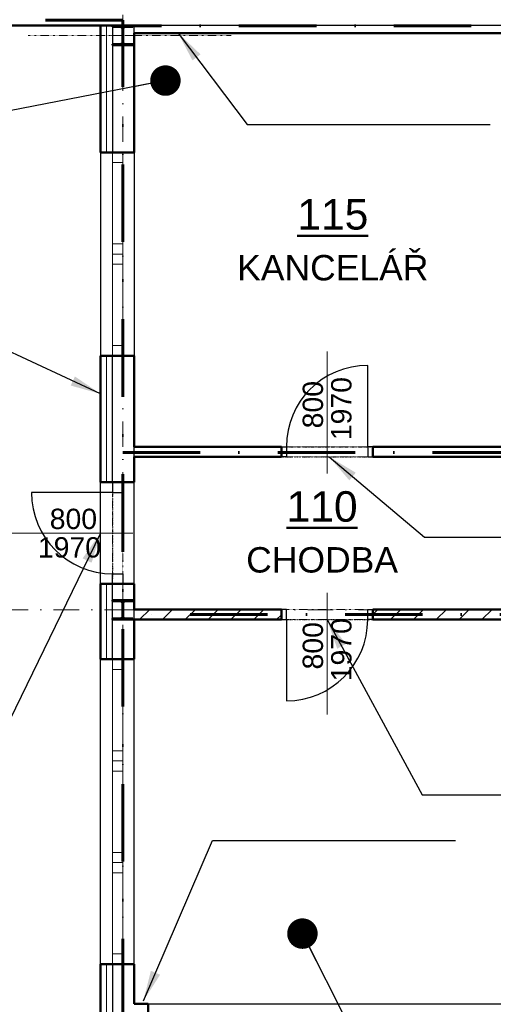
# Model space of a CAD drawing. Header units: millimetres. Extents: x 2886542 to 7567581, y -792623 to 134766.
# Tile 84 of 256: x 3782799 to 3787460, y -256167 to -246481. Entities that reach past the tile are written whole.
import ezdxf
from ezdxf.enums import TextEntityAlignment as Align

# ---------------------------------------------------------------- set-up
doc = ezdxf.new("R2010")
doc.units = ezdxf.units.MM
for name, pattern in [('DASHDOT', [1, 0.5, -0.25, 0, -0.25]), ('DASHDOTX2', [50.8, 25.4, -12.7, 0, -12.7]), ('DIVIDE', [1.25, 0.5, -0.25, 0, -0.25, 0, -0.25]), ('DOT', [0.25, 0, -0.25])]:
    doc.linetypes.add(name, pattern=pattern)
for name, color, linetype, lineweight in [('CKDVERE_', 7, 'Continuous', 25), ('CKDVERE_NADROVINOU', 1, 'DASHDOT', 18), ('CKDVERE_OSY', 1, 'Continuous', 18), ('CKDVERE_POPIS', 3, 'Continuous', 25), ('CKDVERE_ZARUBNE_RAM', 5, 'Continuous', 25), ('CKIZOLACE', 1, 'Continuous', 18), ('CKOKNA', 1, 'Continuous', 18), ('CKPOPISM', 250, 'Continuous', 50), ('CKPOPISM_POPIS', 3, 'Continuous', 25), ('CKRASTR', 7, 'DASHDOT', 18), ('CKSTENY_NADROVINOU', 7, 'DIVIDE', 25), ('CKSTENY_PODROVINOU', 7, 'Continuous', 25), ('CKSTENY_REZ', 6, 'Continuous', 50), ('CSPROFILY_OSY', 1, 'DASHDOT', 18), ('CSPROFILY_REZY', 4, 'Continuous', 50)]:
    doc.layers.add(name, color=color, linetype=linetype, lineweight=lineweight)
doc.layers.add('CKDVERE_DORAZ', color=7, linetype='DOT', lineweight=25, plot=False)
doc.layers.add('požárničina', color=10, linetype='Continuous')
doc.layers.add('srafy', color=251, linetype='Continuous')
doc.styles.add('ARIAL', font='arial.ttf')
doc.styles.add('ROMANT', font='romant')
doc.styles.get("Standard").update_dxf_attribs({"font": 'arial.ttf'})
doc.linetypes.add('IZOLACE_POLYSTYREN_EXPANDOVANY', pattern='A,1,[224,CADKON.SHX,S=0.01,R=0,X=-0.5,Y=-1.74],-2', length=3)
doc.dimstyles.new('úhlová', dxfattribs={"dimscale": 0.2, "dimtxt": 2.5, "dimasz": 1.5, "dimexe": 0, "dimexo": 3, "dimgap": 1, "dimtad": 1, "dimdec": 0, "dimzin": 0, "dimdsep": 46, "dimtxsty": 'ROMANT', "dimcen": 5, "dimclrd": 256, "dimclre": 256, "dimclrt": 7, "dimadec": 1, "dimazin": 0, "dimtfac": 1, "dimtdec": 0, "dimtix": 1, "dimtmove": 2, "dimatfit": 3, "dimfxl": 0, "dimtvp": 2, "dimtolj": 1, "dimtzin": 0, "dimarcsym": 0})

# ---------------------------------------------------------------- blocks, each defined once
blk = doc.blocks.new('CK_S_EXT_HEAHEA200')
for p, q in [((-100, 95), (100, 95)), ((-100, 95), (-100, 85)), ((-100, 85), (-21.25, 85)), ((-3.25, -67), (-3.25, 67)), ((3.25, -67), (3.25, 67)), ((100, 85), (21.25, 85)), ((100, 95), (100, 85)), ((-100, -95), (-100, -85)), ((-100, -85), (-21.25, -85)), ((-100, -95), (100, -95)), ((100, -85), (21.25, -85)), ((100, -95), (100, -85))]:
    blk.add_line(p, q)
for centre, start, end in [((-21.25, 67), 0, 90), ((21.25, 67), 90, 180), ((-21.25, -67), 270, 0), ((21.25, -67), 180, 270)]:
    blk.add_arc(centre, 18, start, end)
blk = doc.blocks.new('CKBL2112015093306', base_point=(90359.4, 63046))
blk = doc.blocks.new('CKBL2112015093714', base_point=(88830.1, 65954.7))

msp = doc.modelspace()

# ---------------------------------------------------------------- hatches: boundary and pattern name
at = {"layer": 'srafy'}
h = msp.add_hatch(dxfattribs=at)
h.set_pattern_fill('ANSI31', color=250, scale=50, style=0)
h.set_pattern_definition([(45, (3696869.61, -315244.88), (-112.2532, 112.2532), [])])
edge = h.paths.add_edge_path()
edge.add_line((3786274, -252281.7), (3786274, -252381.7))
edge.add_line((3786274, -252381.7), (3788214, -252381.7))
edge.add_line((3788214, -252381.7), (3788214, -252371.7))
edge.add_line((3788214, -252371.7), (3788292.8, -252371.7))
edge.add_arc((3788292.8, -252353.7), 18, 270, 360)
edge.add_line((3788310.8, -252353.7), (3788310.8, -252286.7))
edge.add_line((3788310.8, -252286.7), (3788310.8, -252281.7))
edge.add_line((3788310.8, -252281.7), (3786274, -252281.7))
h.paths.add_polyline_path([(3783924, -252286.7), (3783924, -252381.7), (3785374, -252381.7), (3785374, -252281.7), (3783924, -252281.7)])

# ---------------------------------------------------------------- linework, layer by layer
at = {"layer": 'CKDVERE_', "color": 250}
for p, q in [((3786224, -250681.7), (3786224, -249881.7)), ((3783714, -251131.7), (3782914, -251131.7)), ((3785424, -252381.7), (3785424, -253181.7))]:
    msp.add_line(p, q, dxfattribs=at)
for centre, start, end in [((3786224, -250681.7), 90, 180), ((3783714, -251131.7), 180, 270), ((3785424, -252381.7), 270, 0)]:
    msp.add_arc(centre, 800, start, end, dxfattribs=at)
at = {"layer": 'CKDVERE_DORAZ', "color": 250}
for p, q in [((3785374, -250781.7), (3786274, -250781.7)), ((3783714, -251081.7), (3783714, -251981.7)), ((3785374, -252381.7), (3786274, -252381.7))]:
    msp.add_line(p, q, dxfattribs=at)
at = {"layer": 'CKDVERE_NADROVINOU', "color": 250}
for p, q in [((3786224, -250681.7), (3785424, -250681.7)), ((3786224, -250781.7), (3785424, -250781.7)), ((3783714, -251131.7), (3783714, -251931.7)), ((3783814, -251131.7), (3783814, -251931.7)), ((3785424, -252281.7), (3786224, -252281.7)), ((3785424, -252381.7), (3786224, -252381.7))]:
    msp.add_line(p, q, dxfattribs=at)
at = {"layer": 'CKDVERE_OSY', "color": 250}
for p, q in [((3785824, -249745.7), (3785824, -250945.7)), ((3782650, -251531.7), (3783914, -251531.7)), ((3785824, -252117.7), (3785824, -253317.7))]:
    msp.add_line(p, q, dxfattribs=at)
at = {"layer": 'CKDVERE_ZARUBNE_RAM', "color": 250}
for p, q in [((3785374, -250681.7), (3785424, -250681.7)), ((3785374, -250781.7), (3785374, -250681.7)), ((3785424, -250681.7), (3785424, -250781.7)), ((3786274, -250681.7), (3786224, -250681.7)), ((3786224, -250681.7), (3786224, -250781.7)), ((3786274, -250781.7), (3786274, -250681.7)), ((3785424, -250781.7), (3785374, -250781.7)), ((3786224, -250781.7), (3786274, -250781.7)), ((3783714, -251031.7), (3783714, -251131.7)), ((3783814, -251031.7), (3783714, -251031.7)), ((3783814, -251131.7), (3783814, -251031.7)), ((3783714, -251131.7), (3783814, -251131.7)), ((3783714, -252031.7), (3783714, -251931.7)), ((3783714, -251931.7), (3783814, -251931.7)), ((3783814, -251931.7), (3783814, -252031.7)), ((3783814, -252031.7), (3783714, -252031.7)), ((3785424, -252281.7), (3785374, -252281.7)), ((3785374, -252281.7), (3785374, -252381.7)), ((3785424, -252381.7), (3785424, -252281.7)), ((3786224, -252381.7), (3786224, -252281.7)), ((3786224, -252281.7), (3786274, -252281.7)), ((3786274, -252281.7), (3786274, -252381.7)), ((3785374, -252381.7), (3785424, -252381.7)), ((3786274, -252381.7), (3786224, -252381.7))]:
    msp.add_line(p, q, dxfattribs=at)
at = {"layer": 'CKIZOLACE', "color": 250, "linetype": 'IZOLACE_POLYSTYREN_EXPANDOVANY', "ltscale": 1.5}
for points in [[(3783654, -246536.7), (3783654, -247786.7)], [(3783654, -251031.7), (3783654, -249786.7)], [(3783654, -252772.2), (3783654, -252031.7)], [(3783654, -255772.2), (3783654, -256432.2), (3784064, -256432.2)]]:
    msp.add_lwpolyline(points, dxfattribs=at)
at = {"layer": 'CKOKNA', "color": 250}
for p, q in [((3783714, -247886.7), (3783714, -247786.7)), ((3783714, -247786.7), (3783814, -247786.7)), ((3783814, -247886.7), (3783814, -247786.7)), ((3783714, -247886.7), (3783714, -248686.7)), ((3783714, -247886.7), (3783814, -247886.7)), ((3783814, -247886.7), (3783814, -248686.7)), ((3783714, -248786.7), (3783714, -248686.7)), ((3783714, -248686.7), (3783814, -248686.7)), ((3783814, -248786.7), (3783814, -248686.7)), ((3783714, -248786.7), (3783814, -248786.7)), ((3783714, -248886.7), (3783714, -248786.7)), ((3783814, -248886.7), (3783814, -248786.7)), ((3783714, -248886.7), (3783714, -249686.7)), ((3783714, -248886.7), (3783814, -248886.7)), ((3783814, -248886.7), (3783814, -249686.7)), ((3783714, -249686.7), (3783814, -249686.7)), ((3783714, -249686.7), (3783714, -249786.7)), ((3783814, -249686.7), (3783814, -249786.7)), ((3783714, -249786.7), (3783814, -249786.7)), ((3783714, -252872.2), (3783714, -252772.2)), ((3783714, -252772.2), (3783814, -252772.2)), ((3783814, -252872.2), (3783814, -252772.2)), ((3783714, -253672.2), (3783714, -252872.2)), ((3783714, -252872.2), (3783814, -252872.2)), ((3783814, -253672.2), (3783814, -252872.2)), ((3783714, -253672.2), (3783814, -253672.2)), ((3783714, -253672.2), (3783714, -253772.2)), ((3783814, -253672.2), (3783814, -253772.2)), ((3783714, -253772.2), (3783814, -253772.2)), ((3783714, -253772.2), (3783714, -253872.2)), ((3783814, -253772.2), (3783814, -253872.2)), ((3783714, -254672.2), (3783714, -253872.2)), ((3783714, -253872.2), (3783814, -253872.2)), ((3783814, -254672.2), (3783814, -253872.2)), ((3783714, -254672.2), (3783814, -254672.2)), ((3783714, -254672.2), (3783714, -254772.2)), ((3783814, -254672.2), (3783814, -254772.2)), ((3783714, -254772.2), (3783814, -254772.2)), ((3783714, -254772.2), (3783714, -254872.2)), ((3783814, -254772.2), (3783814, -254872.2)), ((3783714, -255672.2), (3783714, -254872.2)), ((3783714, -254872.2), (3783814, -254872.2)), ((3783814, -255672.2), (3783814, -254872.2)), ((3783714, -255672.2), (3783814, -255672.2)), ((3783714, -255672.2), (3783714, -255772.2)), ((3783814, -255672.2), (3783814, -255772.2)), ((3783714, -255772.2), (3783814, -255772.2))]:
    msp.add_line(p, q, dxfattribs=at)
at = {"layer": 'CKRASTR', "color": 250, "ltscale": 500}
for p, q in [((3783814, -260184.8), (3783814, -244579.4)), ((3778631.9, -252286.7), (3801314, -252286.7))]:
    msp.add_line(p, q, dxfattribs=at)
at = {"layer": 'CKRASTR', "color": 250}
msp.add_line((3782884, -246636.7), (3784880.1, -246636.7), dxfattribs=at)
at = {"layer": 'CKSTENY_NADROVINOU', "color": 250}
msp.add_line((3785374, -250681.7), (3786274, -250681.7), dxfattribs=at)
at = {"layer": 'CKSTENY_PODROVINOU', "color": 250}
for p, q in [((3783924, -246536.7), (3783594, -246536.7)), ((3783714, -246536.7), (3783594, -246536.7)), ((3783714, -246536.7), (3783714, -247786.7)), ((3783924, -246611.7), (3783924, -246536.7)), ((3794434, -246536.7), (3783924, -246536.7)), ((3783594, -247786.7), (3783594, -249786.7)), ((3783714, -247786.7), (3783594, -247786.7)), ((3783924, -247786.7), (3783924, -249786.7)), ((3783714, -249786.7), (3783594, -249786.7)), ((3783714, -251031.7), (3783714, -249786.7)), ((3783924, -250781.7), (3783924, -250681.7)), ((3783594, -252031.7), (3783594, -251031.7)), ((3783714, -251031.7), (3783594, -251031.7)), ((3783924, -252031.7), (3783924, -251031.7)), ((3783714, -252031.7), (3783594, -252031.7)), ((3783714, -252772.2), (3783714, -252031.7)), ((3783924, -252381.7), (3783924, -252281.7)), ((3783594, -255772.2), (3783594, -252772.2)), ((3783714, -252772.2), (3783594, -252772.2)), ((3783924, -255772.2), (3783924, -252772.2)), ((3783714, -255772.2), (3783594, -255772.2)), ((3783714, -255772.2), (3783714, -256372.2)), ((3784064, -256162.2), (3788064, -256162.2))]:
    msp.add_line(p, q, dxfattribs=at)
at = {"layer": 'CKSTENY_REZ', "color": 250}
for p, q in [((3758094, -246536.7), (3783594, -246536.7)), ((3783594, -246536.7), (3783924, -246536.7)), ((3783594, -246536.7), (3783594, -247786.7)), ((3783924, -246611.7), (3787644, -246611.7)), ((3783924, -246611.7), (3783924, -247786.7)), ((3783594, -247786.7), (3783924, -247786.7)), ((3783594, -249786.7), (3783924, -249786.7)), ((3783594, -251031.7), (3783594, -249786.7)), ((3783924, -249786.7), (3783924, -250681.7)), ((3783924, -250681.7), (3785374, -250681.7)), ((3785374, -250781.7), (3785374, -250681.7)), ((3786274, -250781.7), (3786274, -250681.7)), ((3786274, -250681.7), (3787644, -250681.7)), ((3783924, -250781.7), (3785374, -250781.7)), ((3783924, -251031.7), (3783924, -250781.7)), ((3786274, -250781.7), (3789794, -250781.7)), ((3783594, -251031.7), (3783924, -251031.7)), ((3783594, -252031.7), (3783924, -252031.7)), ((3783594, -252772.2), (3783594, -252031.7)), ((3783924, -252281.7), (3783924, -252031.7)), ((3783924, -252281.7), (3785374, -252281.7)), ((3785374, -252381.7), (3785374, -252281.7)), ((3786274, -252381.7), (3786274, -252281.7)), ((3786274, -252281.7), (3789094, -252281.7)), ((3783924, -252381.7), (3785374, -252381.7)), ((3783924, -252381.7), (3783924, -252772.2)), ((3786274, -252381.7), (3789094, -252381.7)), ((3783594, -252772.2), (3783924, -252772.2)), ((3783594, -255772.2), (3783924, -255772.2)), ((3783594, -255772.2), (3783594, -256492.2)), ((3783924, -255772.2), (3783924, -256162.2)), ((3784064, -256162.2), (3783924, -256162.2)), ((3784064, -256492.2), (3784064, -256162.2))]:
    msp.add_line(p, q, dxfattribs=at)
at = {"layer": 'CSPROFILY_OSY', "color": 250}
for p, q in [((3783814, -246741.7), (3783814, -246531.7)), ((3783704, -246636.7), (3783924, -246636.7)), ((3783814, -252391.7), (3783814, -252181.7)), ((3783704, -252286.7), (3783924, -252286.7))]:
    msp.add_line(p, q, dxfattribs=at)
at = {"layer": 'požárničina', "linetype": 'DASHDOTX2', "lineweight": 60, "ltscale": 30}
for p, q in [((3783814, -246486.2), (3758146.5, -246486.2)), ((3783814, -246541.7), (3783814, -246486.2)), ((3796387, -246536.7), (3783814, -246541.7)), ((3783814, -256286.7), (3783814, -246541.7)), ((3783814, -250738.4), (3787750.6, -250738.4)), ((3794383.6, -252332.9), (3783817.2, -252332.9))]:
    msp.add_line(p, q, dxfattribs=at)

# ---------------------------------------------------------------- block references
at = {"layer": 'CKPOPISM', "color": 250}
ref = msp.add_blockref('CKBL2112015093714', (3785880.4, -249045.6), dxfattribs=at)
ref.add_attrib('JMENO', 'KANCELÁŘ', dxfattribs={"layer": 'CKPOPISM_POPIS', "height": 250}).set_placement((3785880.4, -249045.6), align=Align.CENTER)
ref.add_attrib('CISLO', '%%U115', dxfattribs={"height": 300, "style": 'ARIAL'}).set_placement((3785880.4, -248545.6), align=Align.CENTER)
ref = msp.add_blockref('CKBL2112015093306', (3785775, -251919.6), dxfattribs=at)
ref.add_attrib('JMENO', 'CHODBA', dxfattribs={"layer": 'CKPOPISM_POPIS', "height": 250}).set_placement((3785775, -251919.6), align=Align.CENTER)
ref.add_attrib('CISLO', '%%U110', dxfattribs={"height": 300, "style": 'ARIAL'}).set_placement((3785775, -251419.6), align=Align.CENTER)
at = {"layer": 'CSPROFILY_REZY', "color": 250}
for p in [(3783814, -246636.7), (3783814, -252286.7)]:
    msp.add_blockref('CK_S_EXT_HEAHEA200', p, dxfattribs=at)

# ---------------------------------------------------------------- texts
at = {"layer": 'CKDVERE_POPIS', "color": 250}
for p in [(3785784, -250345.7), (3785784, -252717.7)]:
    msp.add_text('  800', height=200, rotation=90, dxfattribs=at).set_placement(p, align=Align.CENTER)
for p in [(3785864, -250345.7), (3785864, -252717.7)]:
    msp.add_text(' 1970', height=200, rotation=90, dxfattribs=at).set_placement(p, align=Align.TOP_CENTER)
msp.add_text('  800', height=200, dxfattribs=at).set_placement((3783250, -251491.7), align=Align.CENTER)
msp.add_text(' 1970', height=200, dxfattribs=at).set_placement((3783250, -251571.7), align=Align.TOP_CENTER)

# ---------------------------------------------------------------- leaders
at = {"layer": 'požárničina'}
for points, override in [([(3784358.3, -246611.7), (3785036.7, -247513.4), (3787430, -247513.4)], {"dimasz": 1500, "dimgap": 1, "dimtad": 0}), ([(3784233.4, -247079.7), (3781939.5, -247523.9), (3780784.1, -247523.9)], {"dimasz": 1500, "dimgap": 1, "dimtad": 0, "dimldrblk": 'Dot'}), ([(3783594, -250161.8), (3781962.7, -249403.4), (3779569.4, -249403.4)], {"dimasz": 1500, "dimgap": 1, "dimtad": 0}), ([(3785845.5, -250781.7), (3786781.5, -251570), (3789605, -251570)], {"dimasz": 1500, "dimgap": 1, "dimtad": 0}), ([(3783594, -251531.7), (3782645, -253482.3), (3778452.3, -253482.3)], {"dimasz": 1500, "dimgap": 1, "dimtad": 0}), ([(3785824, -252381.7), (3786760, -254108), (3789583.5, -254108)], {"dimasz": 1500, "dimgap": 1, "dimtad": 0}), ([(3784016.8, -256132.4), (3784695.2, -254557.1), (3787088.5, -254557.1)], {"dimasz": 1500, "dimgap": 1, "dimtad": 0}), ([(3785581.4, -255471.7), (3787172.9, -258620.8), (3788328.3, -258620.8)], {"dimasz": 1500, "dimgap": 1, "dimtad": 0, "dimldrblk": 'Dot'})]:
    msp.add_leader(points, dimstyle='úhlová', override=override, dxfattribs=at)

doc.saveas('drawing.dxf')
